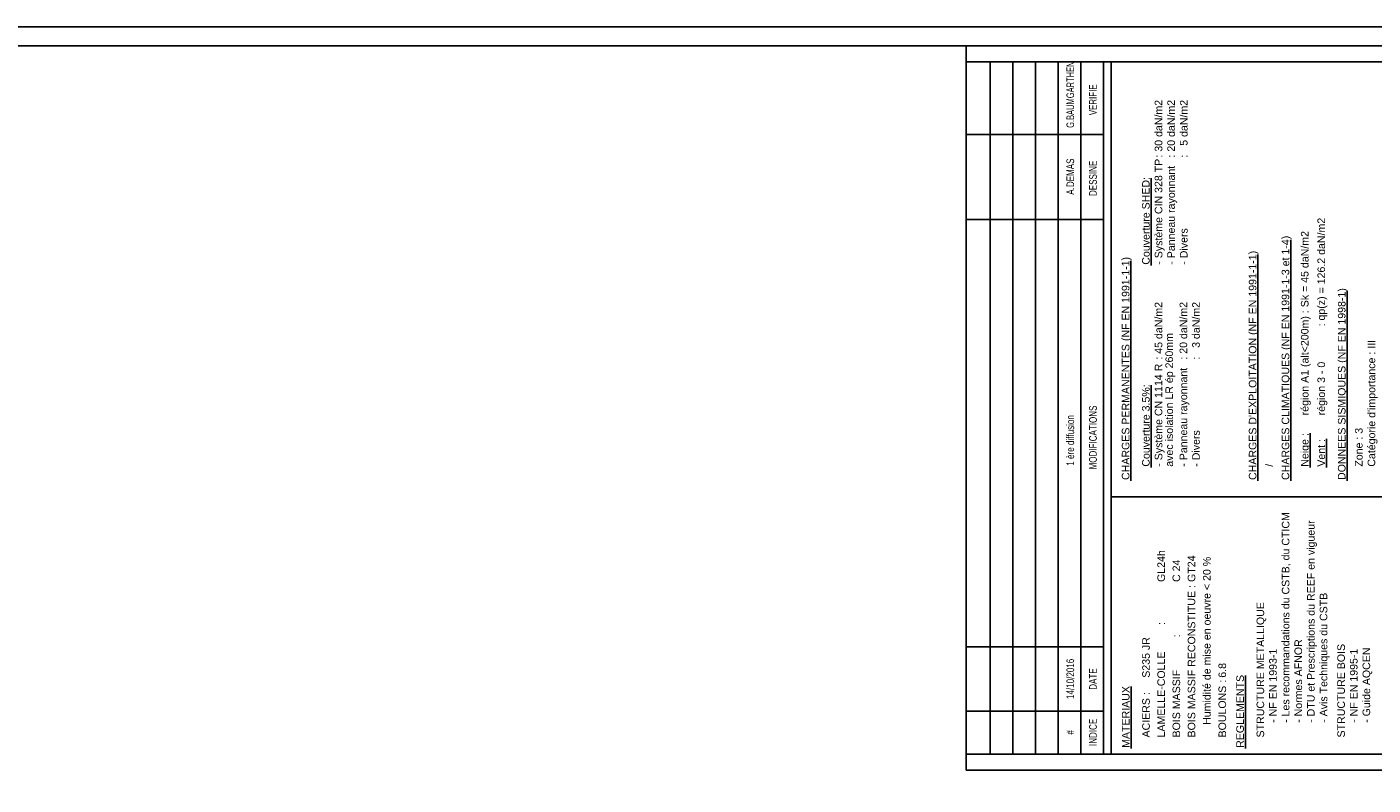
# Model space of a CAD drawing. Extents: x 293186 to 369035, y -341273 to -122059.
# Tile 63 of 64: x 325260 to 343013, y -132121 to -122122. Entities that reach past the tile are written whole.
import ezdxf

# ---------------------------------------------------------------- set-up
doc = ezdxf.new("R2010")
doc.units = 0
doc.header["$LTSCALE"] = 50
doc.layers.add('ECHELLE_1_50', color=7, linetype='CONTINUOUS')
doc.styles.add('ARIAL', font='txt')

msp = doc.modelspace()

# ---------------------------------------------------------------- linework, layer by layer
at = {"layer": 'ECHELLE_1_50', "color": 18}
for p, q in [((337645, -131922), (337645, -122372)), ((337645, -122372), (351596, -122372)), ((339558, -131712), (339558, -122582)), ((343784, -128319), (339558, -128319)), ((337645, -131922), (351596, -131922))]:
    msp.add_line(p, q, dxfattribs=at)
at = {"layer": 'ECHELLE_1_50', "color": 18, "linetype": 'CONTINUOUS'}
for p, q in [((337962, -131712), (337962, -122582)), ((338261, -131712), (338261, -122582)), ((338560, -131712), (338560, -122582)), ((338859, -131712), (338859, -122582)), ((339159, -131712), (339159, -122582)), ((339458, -131712), (339458, -122582)), ((339458, -123541), (337645, -123541)), ((339458, -124663), (337645, -124663)), ((339458, -130298), (337645, -130298)), ((339458, -131147), (337645, -131147))]:
    msp.add_line(p, q, dxfattribs=at)
at = {"layer": 'ECHELLE_1_50', "color": 224, "linetype": 'CONTINUOUS'}
for p, q in [((340086, -125268), (340086, -124115)), ((341927, -128107), (341927, -124928)), ((341494, -128107), (341494, -125124)), ((339819, -128107), (339819, -125205)), ((342669, -128107), (342669, -125607)), ((340086, -127932), (340086, -126846)), ((342181, -127932), (342181, -127479)), ((342399, -127932), (342399, -127554)), ((339821, -131640), (339821, -130822)), ((341329, -131640), (341329, -130677))]:
    msp.add_line(p, q, dxfattribs=at)
at = {"layer": 'ECHELLE_1_50', "color": 32, "linetype": 'CONTINUOUS'}
for points in [[(351846, -122122), (351846, -203225), (309896, -203225), (309896, -122122), (351846, -122122)], [(351596, -122372), (351596, -202975), (310146, -202975), (310146, -122372), (351596, -122372)]]:
    msp.add_lwpolyline(points, dxfattribs=at)
at = {"layer": 'ECHELLE_1_50', "color": 18}
for points in [[(346413, -122582), (339458, -122582), (337645, -122582)], [(337645, -131712), (339558, -131712), (343784, -131712)]]:
    msp.add_lwpolyline(points, dxfattribs=at)

# ---------------------------------------------------------------- texts
at = {"layer": 'ECHELLE_1_50', "color": 17, "style": 'ARIAL'}
for s, height, rotation, width, p in [('G.BAUMGARTHEN', 99.74, 90, 0.65, (339069, -123453)), ('VERIFIE', 99.7, 90, 0.75, (339368, -123286)), ('A.DEMAS', 101.3, 90, 0.75, (339070, -124335)), ('DESSINE', 101.3, 90, 0.75, (339369, -124352)), ('1 ère diffusion', 101.25, 90, 0.75, (339070, -127908)), ('MODIFICATIONS', 101.25, 90, 0.75, (339369, -127958)), ('14/10/2016', 101.3, 90, 0.75, (339070, -130986)), ('DATE', 101.3, 90, 0.75, (339369, -130864)), ('INDICE', 101.3, 90, 0.75, (339369, -131606)), ('#', 101, 89.9998, 0.75, (339070, -131455))]:
    msp.add_text(s, height=height, rotation=rotation, dxfattribs=dict(at, width=width)).set_placement(p)
for s, p in [(': 30 daN/m2', (340233, -123845)), (': 20 daN/m2', (340399, -123845)), (':   5 daN/m2', (340566, -123845)), ('- Système CIN 328 TP', (340233, -125258)), ('- Panneau rayonnant', (340399, -125258)), ('- Divers', (340566, -125258)), ('région 3 - 0            : qp(z) = 126.2 daN/m2', (342379, -127244)), ('région A1 (alt<200m) : Sk = 45 daN/m2', (342161, -127244)), (': 45 daN/m2', (340233, -126510)), (': 20 daN/m2', (340561, -126510)), (':   3 daN/m2', (340727, -126510)), ('avec isolation LR ép 260mm', (340374, -127922)), ("Catégorie d'importance : III", (343041, -127922)), ('- Système CN 1114 R', (340233, -127922)), ('- Panneau rayonnant', (340561, -127922)), ('- Divers', (340727, -127922)), ('Zone : 3', (342874, -127922)), ('/', (341691, -127922)), ('- Les recommandations du CSTB, du CTICM', (341909, -131300)), ('- DTU et Prescriptions du REEF en vigueur', (342242, -131300)), ('GL24h', (340268, -129442)), ('C 24', (340468, -129442)), ('GT24', (340668, -129442)), ('Humidité de mise en oeuvre < 20 %', (340870, -131327)), ('BOIS MASSIF RECONSTITUE :', (340668, -131493)), ('- Avis Techniques du CSTB', (342409, -131300)), ('STRUCTURE METALLIQUE', (341576, -131493)), ('S235 JR', (340068, -130705)), ('LAMELLE-COLLE         :', (340268, -131493)), ('- Normes AFNOR', (342076, -131300)), ('BOIS MASSIF           :', (340468, -131493)), ('- NF EN 1993-1', (341742, -131300)), ('STRUCTURE BOIS', (342641, -131493)), ('- NF EN 1995-1', (342808, -131300)), ('- Guide AQCEN', (342974, -131300)), ('6.8', (341074, -130705)), ('BOULONS :', (341074, -131493)), ('ACIERS :', (340068, -131493))]:
    msp.add_text(s, height=100, rotation=90, dxfattribs=at).set_placement(p)
at = {"layer": 'ECHELLE_1_50', "color": 224, "style": 'ARIAL'}
for s, p in [('Couverture SHED:', (340066, -125258)), ('CHARGES CLIMATIQUES (NF EN 1991-1-3 et 1-4)', (341907, -128097)), ("CHARGES D'EXPLOITATION (NF EN 1991-1-1)", (341474, -128097)), ('CHARGES PERMANENTES (NF EN 1991-1-1)', (339799, -128097)), ('DONNEES SISMIQUES (NF EN 1998-1)', (342649, -128097)), ('Couverture 3.5%:', (340066, -127922)), ('Neige :', (342161, -127922)), ('Vent :', (342379, -127922)), ('REGLEMENTS', (341309, -131630)), ('MATERIAUX', (339801, -131630))]:
    msp.add_text(s, height=100, rotation=90, dxfattribs=at).set_placement(p)

doc.saveas('drawing.dxf')
